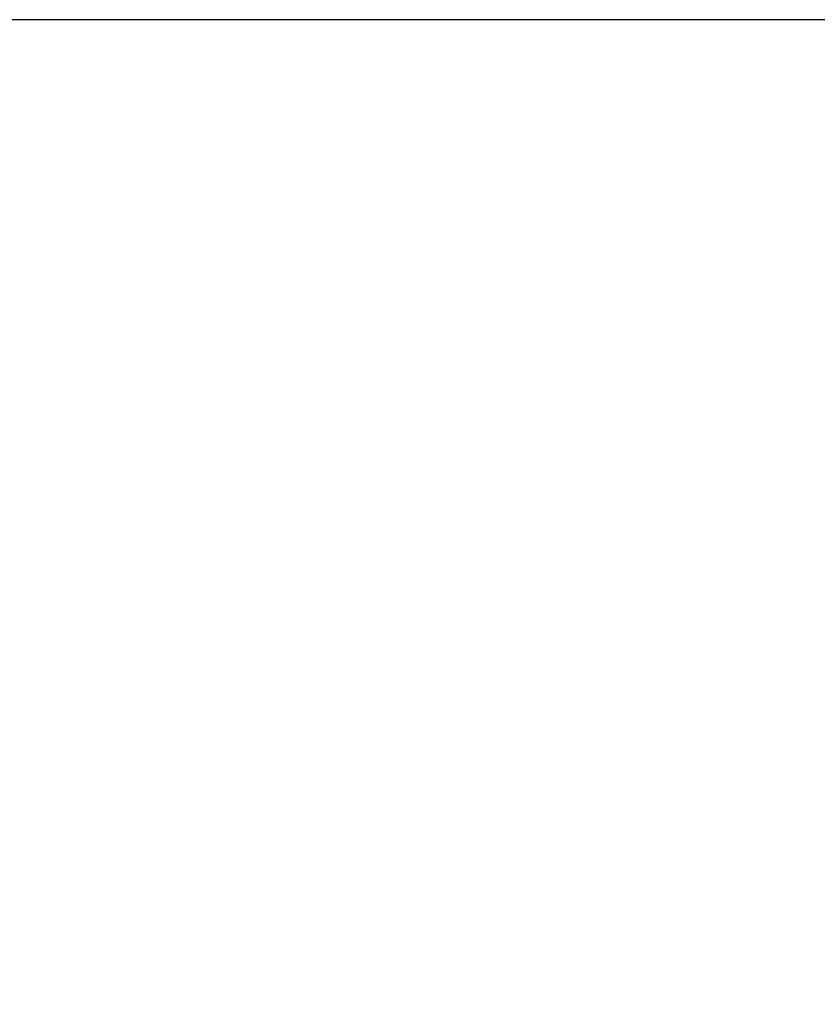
# Model space of a CAD drawing. Header units: millimetres. Extents: x 0 to 420, y 0 to 299.
# Tile 58 of 72: x 321 to 330, y 149 to 160. Entities that reach past the tile are written whole.
import ezdxf

# ---------------------------------------------------------------- set-up
doc = ezdxf.new("R2010")
doc.units = ezdxf.units.MM
doc.layers.add('QUOTE', color=174, linetype='Continuous')
doc.styles.add('SLDTEXTSTYLE3', font='TXT', dxfattribs={"width": 0.75})
doc.dimstyles.new('SLDDIMSTYLE0', dxfattribs={"dimtxt": 3, "dimasz": 3, "dimexe": 0, "dimexo": 0.0625, "dimgap": 0.75, "dimtad": 1, "dimlfac": 6.46054, "dimrnd": 1e-09, "dimzin": 12, "dimdsep": 46, "dimtxsty": 'SLDTEXTSTYLE3', "dimsah": 1, "dimcen": 0.09, "dimadec": 0, "dimazin": 3, "dimtfac": 1, "dimtdec": 3, "dimtofl": 0, "dimtmove": 0, "dimatfit": 3, "dimfxl": 0, "dimfrac": 2, "dimtolj": 1, "dimtzin": 12, "dimarcsym": 0})

# ---------------------------------------------------------------- blocks, each defined once
blk = doc.blocks.new('_D_2')
at = {"layer": 'QUOTE'}
for p, q in [((329.026, 282.482), (367.044, 282.482)), ((365.044, 141.766), (365.044, 282.482)), ((348.307, 141.766), (367.044, 141.766))]:
    blk.add_line(p, q, dxfattribs=at)
for points in [[(365.044, 282.482), (364.544, 279.482), (365.544, 279.482)], [(365.044, 141.766), (365.544, 144.766), (364.544, 144.766)]]:
    blk.add_solid(points, dxfattribs=at)
at = {"layer": 'QUOTE', "insert": (361.176, 207.137), "char_height": 3, "attachment_point": 1, "rotation": 90, "style": 'SLDTEXTSTYLE3'}
blk.add_mtext('909,1', dxfattribs=at)

msp = doc.modelspace()

# ---------------------------------------------------------------- linework, layer by layer
at = {"color": 7, "linetype": 'Continuous', "lineweight": 25}
msp.add_line((330.1222, 160.0311), (289.8778, 160.0311), dxfattribs=at)

# ---------------------------------------------------------------- dimensions: what is measured, and where the dimension line sits
at = {"layer": 'QUOTE'}
dim = msp.add_linear_dim(base=(365.0436, 282.4821), p1=(346.3068, 141.7664), p2=(327.0264, 282.4821), angle=90, dimstyle='SLDDIMSTYLE0', dxfattribs=at)
dim.commit()
dim.dimension.update_dxf_attribs({"geometry": '_D_2', "text_midpoint": (365.0436, 212.1242), "dimtype": 160})

doc.saveas('drawing.dxf')
